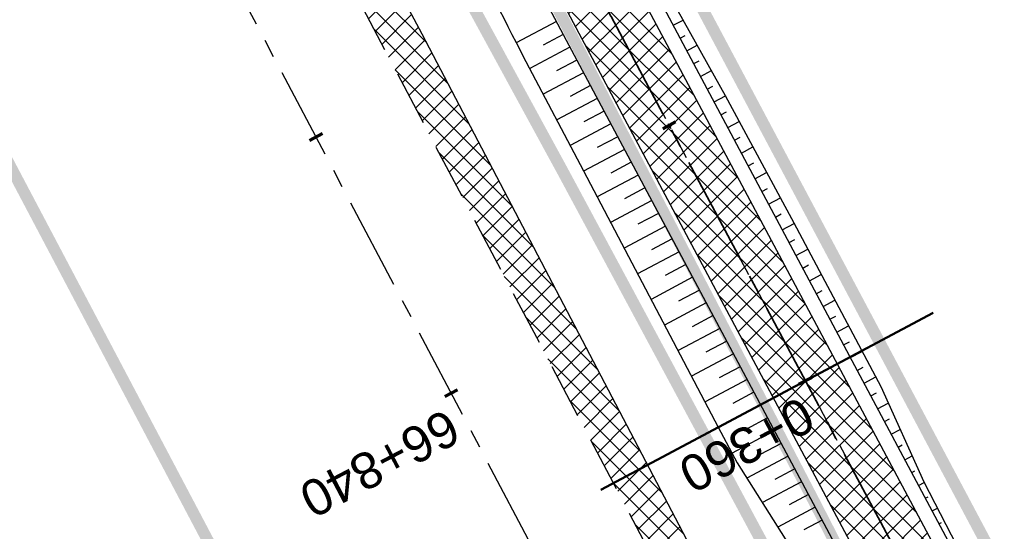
# Model space of a CAD drawing. Header units: metres. Extents: x 7529682 to 7533711, y 5721195 to 5727842.
# Tile 212 of 232: x 7529858 to 7529892, y 5727474 to 5727492. Entities that reach past the tile are written whole.
import ezdxf

# ---------------------------------------------------------------- set-up
doc = ezdxf.new("R2010")
doc.units = ezdxf.units.M
for name, pattern in [('817-dzialki-09-05-04$0$HIDDEN', [0.375, 0.25, -0.125]), ('ACAD_ISO05W100', [33, 24, -3, 0, -3, 0, -3]), ('CENTER', [50.800000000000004, 31.75, -6.35, 6.35, -6.35]), ('CENTER2', [28.575000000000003, 19.05, -3.175, 3.175, -3.175]), ('HIDDEN', [9.524999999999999, 6.35, -3.175])]:
    doc.linetypes.add(name, pattern=pattern)
for name, color, linetype in [('C-DROGI-SYTUACJA', 7, 'Continuous'), ('C-DROGI-SYTUACJA-ETYKIETY', 7, 'Continuous'), ('D-hatch-pobocza', 131, 'Continuous'), ('D-pobocza', 60, 'Continuous'), ('D-rowy', 160, 'Continuous'), ('D-skarpa', 2, 'Continuous'), ('D-skarpa-kreskowanie', 2, 'Continuous')]:
    doc.layers.add(name, color=color, linetype=linetype)
for name, color, linetype, lineweight, true_color in [('D-hatch-ciag-pieszo-rowerowy', 7, 'Continuous', 13, 0xff9f80), ('D-LR-etap-III', 7, '817-dzialki-09-05-04$0$HIDDEN', 50, 0x00008f), ('D-przekroje-pop', 7, 'Continuous', 50, 0x000099)]:
    doc.layers.add(name, color=color, linetype=linetype, lineweight=lineweight, true_color=true_color)
for name, color, linetype, lineweight in [('D-krawędzie', 3, 'Continuous', 30), ('D-obrzeża', 2, 'Continuous', 30), ('D-oś', 10, 'CENTER', 30), ('D-pas-drogowy', 7, 'ACAD_ISO05W100', 50)]:
    doc.layers.add(name, color=color, linetype=linetype, lineweight=lineweight)
doc.layers.add('poprzeczki', color=7, linetype='Continuous', true_color=0x0000c7)
doc.styles.get("Standard").update_dxf_attribs({"font": 'arial.ttf'})
pattern_1 = [(45, (0, 0), (-0.3367596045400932, 0.3367596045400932), []), (135, (0, 0), (-0.3367596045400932, -0.3367596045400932), [])]

# ---------------------------------------------------------------- blocks, each defined once
blk = doc.blocks.new('AeccTickLine')
at = {"color": 0, "linetype": 'ByBlock', "lineweight": -2}
blk.add_line((0, 1), (-3.673819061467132e-16, -1), dxfattribs=at)

msp = doc.modelspace()

# ---------------------------------------------------------------- hatches: boundary and pattern name
at = {"layer": 'D-hatch-ciag-pieszo-rowerowy'}
h = msp.add_hatch(dxfattribs=at)
h.set_pattern_fill('ANSI37', color=256, scale=0.15, style=0)
h.set_pattern_definition(pattern_1)
h.paths.add_polyline_path([(7529994.11508678, 5727270.0391609), (7529996.408954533, 5727271.048217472), (7529995.888253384, 5727272.039619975), (7529987.333471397, 5727287.899702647), (7529970.790697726, 5727319.397850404), (7529945.389643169, 5727367.318233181), (7529919.647431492, 5727417.711194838), (7529903.693489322, 5727447.920977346), (7529879.893539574, 5727492.595202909), (7529862.564623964, 5727525.261605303), (7529859.535583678, 5727525.636840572), (7529877.686080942, 5727491.421690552), (7529901.484939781, 5727446.749512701), (7529917.428826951, 5727416.558769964), (7529943.171910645, 5727366.164101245), (7529968.579597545, 5727318.231206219), (7529985.12658502, 5727286.725035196), (7529993.681375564, 5727270.864936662)])
at = {"layer": 'D-hatch-pobocza'}
h = msp.add_hatch(dxfattribs=at)
h.set_pattern_fill('ANSI37', color=256, scale=0.15, style=0)
h.set_pattern_definition(pattern_1)
h.paths.add_polyline_path([(7529905.34, 5727429.09), (7529892.28, 5727453.58), (7529881.53, 5727473.69), (7529872.269999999, 5727491.4), (7529857.46, 5727519.14), (7529841.38, 5727549.79), (7529827.75, 5727575.78), (7529816.4, 5727596.89), (7529800.429999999, 5727627.4), (7529788.07, 5727650.98), (7529775.849999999, 5727673.83), (7529761.3, 5727701.31), (7529749.889999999, 5727722.83), (7529745.5, 5727731.66), (7529738.971069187, 5727744.084810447), (7529737.464618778, 5727743.315650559), (7529742.212649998, 5727734.301517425), (7529762.326041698, 5727696.273621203), (7529777.784920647, 5727667.006134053), (7529799.321516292, 5727626.300085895), (7529822.193292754, 5727583.155579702), (7529846.923978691, 5727536.347271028), (7529864.751945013, 5727502.662709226), (7529900.458527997, 5727434.964956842), (7529935.352393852, 5727369.308325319), (7529971.475882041, 5727300.786382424), (7529988.360755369, 5727268.841161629), (7529990.28, 5727268.6), (7529990.329092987, 5727268.617154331), (7529981.66, 5727284.96), (7529968.42, 5727309.6), (7529956.4, 5727332.85), (7529943.519999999, 5727357.04), (7529932.32, 5727378.32), (7529916.679999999, 5727408.01)])

# ---------------------------------------------------------------- linework, layer by layer
at = {"layer": 'C-DROGI-SYTUACJA', "color": 10, "linetype": 'CENTER2', "lineweight": 35, "ltscale": 0.2}
msp.add_lwpolyline([(7529714.300950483, 5727795.86512735), (7529735.168602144, 5727756.456040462, 0.0716576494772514), (7529738.528915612, 5727751.847762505), (7529739.732493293, 5727750.61426134, -0.07178523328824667), (7529743.097556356, 5727745.997008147), (7529747.739097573, 5727737.220568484), (7529774.913247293, 5727685.824910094), (7529793.854917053, 5727649.915480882), (7529812.379946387, 5727615.415072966), (7529837.756510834, 5727568.892090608), (7529857.658142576, 5727531.843343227), (7529878.789810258, 5727492.00844673), (7529902.589214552, 5727447.335245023), (7529918.538129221, 5727417.134982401), (7529944.280776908, 5727366.741167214), (7529969.685147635, 5727318.814528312), (7529986.230028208, 5727287.312368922), (7529994.784814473, 5727271.452278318), (7530014.918624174, 5727233.117987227)], format="xyb", dxfattribs=at)
at = {"layer": 'D-krawędzie', "linetype": 'HIDDEN', "ltscale": 0.3}
msp.add_lwpolyline([(7529737.464618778, 5727743.315650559), (7529742.212649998, 5727734.301517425), (7529762.326041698, 5727696.273621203), (7529777.784920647, 5727667.006134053), (7529799.321516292, 5727626.300085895), (7529822.193292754, 5727583.155579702), (7529846.923978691, 5727536.347271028), (7529864.751945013, 5727502.662709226), (7529900.458527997, 5727434.964956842), (7529935.352393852, 5727369.308325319), (7529971.475882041, 5727300.786382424), (7530006.701701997, 5727234.141132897)], dxfattribs=at)
at = {"layer": 'D-LR-etap-III', "ltscale": 10, "flags": 128}
msp.add_lwpolyline([(7531750.474471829, 5723895.103125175, 0.4, 0.4, 0), (7531750.505, 5723895.13, 0.4, 0.4, 0), (7531682.71, 5724022.92, 0.4, 0.4, 0), (7531619.177023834, 5724147.203692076, 0.4, 0.4, 0), (7531592.308960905, 5724198.48863389, 0.4, 0.4, 0), (7531553.263875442, 5724272.918564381, 0.4, 0.4, 0), (7531504.019999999, 5724366.79, 0.4, 0.4, 0), (7531482.09, 5724407.62, 0.4, 0.4, 0), (7531412.350402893, 5724541.182759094, 0.4, 0.4, 0), (7531388.463669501, 5724586.929768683, 0.4, 0.4, 0), (7531345.12, 5724669.94, 0.4, 0.4, 0), (7531127.66, 5725081.67, 0.4, 0.4, 0), (7531059.253139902, 5725211.040795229, 0.4, 0.4, 0), (7531008.007244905, 5725307.953830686, 0.4, 0.4, 0), (7530964.181635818, 5725390.835555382, 0.4, 0.4, 0), (7530914.557354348, 5725484.683561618, 0.4, 0.4, 0), (7530865.243241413, 5725577.493975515, 0.4, 0.4, 0), (7530840.085257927, 5725624.058651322, 0.4, 0.4, 0), (7530802.559525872, 5725694.924584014, 0.4, 0.4, 0), (7530755.54, 5725787.51, 0.4, 0.4, 0), (7530708.717810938, 5725876.303221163, 0.4, 0.4, 0), (7530695.12, 5725902.09, 0.4, 0.4, 0), (7530642.91397006, 5726001.07839487, 0.4, 0.4, 0), (7530634.934723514, 5726016.146615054, 0.4, 0.4, 0), (7530610.820000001, 5726061.929999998, 0.4, 0.4, 0), (7530610.820000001, 5726061.929999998, 0.4, 0.4, 0), (7530607.21, 5726063.51, 0.4, 0.4, 0), (7530597.42, 5726080.68, 0.4, 0.4, 0), (7530591.16, 5726088.44, 0.4, 0.4, 0), (7530581.28, 5726107.21, 0.4, 0.4, 0), (7530571.29, 5726130.56, 0.4, 0.4, 0), (7530549.554994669, 5726171.527317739, 0.4, 0.4, 0), (7530531.014309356, 5726206.473807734, 0.4, 0.4, 0), (7530516.461208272, 5726236.016618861, 0.4, 0.4, 0), (7530500.798929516, 5726266.141265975, 0.4, 0.4, 0), (7530491.349999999, 5726283.94, 0.4, 0.4, 0), (7530482.4, 5726303.41, 0.4, 0.4, 0), (7530482.4, 5726303.41, 0.4, 0.4, 0), (7530450.41, 5726357.28, 0.4, 0.4, 0), (7530397.759396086, 5726458.499907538, 0.4, 0.4, 0), (7530334.707815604, 5726583.664702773, 0.4, 0.4, 0), (7530303.939274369, 5726645.167943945, 0.4, 0.4, 0), (7530300.509779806, 5726651.777515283, 0.4, 0.4, 0), (7530289.213532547, 5726671.966724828, 0.4, 0.4, 0), (7530281.54, 5726685.57, 0.4, 0.4, 0), (7530261.37085633, 5726724.163374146, 0.4, 0.4, 0), (7530254.03, 5726738.21, 0.4, 0.4, 0), (7530197.219999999, 5726845.06, 0.4, 0.4, 0), (7530194.71, 5726849.15, 0.4, 0.4, 0), (7530195.92, 5726850.75, 0.4, 0.4, 0), (7530170.546669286, 5726892.961489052, 0.4, 0.4, 0), (7530143.174718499, 5726945.065838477, 0.4, 0.4, 0), (7530105.059999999, 5727018.32, 0.4, 0.4, 0), (7530100.059999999, 5727027.16, 0.4, 0.4, 0), (7530062.318670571, 5727099.625398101, 0.4, 0.4, 0), (7530015.378537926, 5727189.420463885, 0.4, 0.4, 0), (7529983.207960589, 5727250.206596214, 0.4, 0.4, 0), (7529953.284293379, 5727306.74720398, 0.4, 0.4, 0), (7529900.67053443, 5727406.15903814, 0.4, 0.4, 0), (7529890.630239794, 5727425.131178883, 0.4, 0.4, 0), (7529875.155383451, 5727454.426350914, 0.4, 0.4, 0), (7529857.560096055, 5727487.787346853, 0.4, 0.4, 0), (7529835.194401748, 5727530.19312405, 0.4, 0.4, 0), (7529811.740544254, 5727574.662079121, 0.4, 0.4, 0), (7529792.101859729, 5727611.922638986, 0.4, 0.4, 0), (7529768.066117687, 5727657.469613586, 0.4, 0.4, 0), (7529755.210566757, 5727682.131373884, 0.4, 0.4, 0), (7529753.309999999, 5727681.13, 0.4, 0.4, 0), (7529739.21, 5727707.77, 0.4, 0.4, 0), (7529735.394745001, 5727711.251990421, 0.4, 0.4, 0), (7529725.42, 5727730.2, 0.4, 0.4, 0), (7529723.55, 5727729.88, 0.4, 0.4, 0), (7529695.566668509, 5727782.932080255, 0.4, 0.4, 0), (7529717.67971874, 5727794.024357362, 0.4, 0.4, 0), (7529736.274870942, 5727758.647400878, 0.4, 0.4, 0), (7529736.274870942, 5727758.647400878, 0.4, 0.4, 0), (7529744.511003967, 5727750.406106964, 0.4, 0.4, 0), (7529744.511003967, 5727750.406106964, 0.4, 0.4, 0), (7529750.282568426, 5727738.549848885, 0.4, 0.4, 0), (7529777.108510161, 5727687.569424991, 0.4, 0.4, 0), (7529796.51537536, 5727651.329932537, 0.4, 0.4, 0), (7529814.937945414, 5727616.793170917, 0.4, 0.4, 0), (7529839.006722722, 5727572.303976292, 0.4, 0.4, 0), (7529860.617626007, 5727532.509108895, 0.4, 0.4, 0), (7529882.348967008, 5727491.504261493, 0.4, 0.4, 0), (7529904.865139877, 5727449.096370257, 0.4, 0.4, 0), (7529920.747384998, 5727418.884773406, 0.4, 0.4, 0), (7529946.676504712, 5727368.547487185, 0.4, 0.4, 0), (7529972.024701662, 5727320.573310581, 0.4, 0.4, 0), (7529987.740014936, 5727290.153392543, 0.4, 0.4, 0), (7529996.497385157, 5727273.661630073, 0.4, 0.4, 0), (7530017.541471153, 5727234.202689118, 0.4, 0.4, 0), (7530033.053657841, 5727204.864166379, 0.4, 0.4, 0), (7530051.622983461, 5727170.222745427, 0.4, 0.4, 0), (7530069.276612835, 5727137.015751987, 0.4, 0.4, 0), (7530089.385386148, 5727097.533639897, 0.4, 0.4, 0), (7530109.712512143, 5727060.746615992, 0.4, 0.4, 0), (7530136.769722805, 5727011.640131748, 0.4, 0.4, 0), (7530162.446686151, 5726962.743777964, 0.4, 0.4, 0), (7530187.674104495, 5726916.992101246, 0.4, 0.4, 0), (7530207.820739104, 5726879.335323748, 0.4, 0.4, 0), (7530230.625609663, 5726834.518686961, 0.4, 0.4, 0), (7530262.288093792, 5726776.61832811, 0.4, 0.4, 0), (7530277.509672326, 5726760.213143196, 0.4, 0.4, 0), (7530286.036865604, 5726744.106684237, 0.4, 0.4, 0), (7530288.097472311, 5726735.884066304, 0.4, 0.4, 0), (7530290.393870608, 5726725.046963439, 0.4, 0.4, 0), (7530296.17664807, 5726713.582980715, 0.4, 0.4, 0), (7530302.726195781, 5726701.18226779, 0.4, 0.4, 0), (7530325.685047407, 5726657.466383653, 0.4, 0.4, 0), (7530343.243978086, 5726623.648592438, 0.4, 0.4, 0), (7530360.229820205, 5726591.746871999, 0.4, 0.4, 0), (7530383.20855044, 5726548.059469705, 0.4, 0.4, 0), (7530406.017875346, 5726503.605514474, 0.4, 0.4, 0), (7530427.464919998, 5726462.620289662, 0.4, 0.4, 0), (7530447.9278544, 5726424.388014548, 0.4, 0.4, 0), (7530471.126878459, 5726379.920667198, 0.4, 0.4, 0), (7530490.501003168, 5726343.033350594, 0.4, 0.4, 0), (7530509.499458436, 5726306.733076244, 0.4, 0.4, 0), (7530529.890269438, 5726267.244072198, 0.4, 0.4, 0), (7530543.852446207, 5726238.990319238, 0.4, 0.4, 0), (7530554.808897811, 5726218.943990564, 0.4, 0.4, 0), (7530559.027108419, 5726212.223286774, 0.4, 0.4, 0), (7530563.060988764, 5726206.409670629, 0.4, 0.4, 0), (7530566.93354971, 5726200.463543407, 0.4, 0.4, 0), (7530569.771022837, 5726194.901501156, 0.4, 0.4, 0), (7530571.47319415, 5726191.282350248, 0.4, 0.4, 0), (7530572.839142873, 5726188.024533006, 0.4, 0.4, 0), (7530575.295071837, 5726182.034664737, 0.4, 0.4, 0), (7530579.736851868, 5726173.306070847, 0.4, 0.4, 0), (7530583.3, 5726167.41, 0.4, 0.4, 0), (7530593.4, 5726163.33, 0.4, 0.4, 0), (7530598.618375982, 5726155.264489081, 0.4, 0.4, 0), (7530608.258304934, 5726140.497132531, 0.4, 0.4, 0), (7530603.269999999, 5726136.83, 0.4, 0.4, 0), (7530606.53, 5726131.84, 0.4, 0.4, 0), (7530604.239057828, 5726124.21679044, 0.4, 0.4, 0), (7530605.847136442, 5726121.630127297, 0.4, 0.4, 0), (7530608.971611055, 5726116.164124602, 0.4, 0.4, 0), (7530618.114293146, 5726097.791111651, 0.4, 0.4, 0), (7530651.213125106, 5726034.959524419, 0.4, 0.4, 0), (7530670.243741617, 5725998.61095082, 0.4, 0.4, 0), (7530698.075474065, 5725945.952624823, 0.4, 0.4, 0), (7530716.505955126, 5725911.3051464, 0.4, 0.4, 0), (7530735.223454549, 5725875.667401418, 0.4, 0.4, 0), (7530752.504235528, 5725842.154920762, 0.4, 0.4, 0), (7530778.310652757, 5725793.501254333, 0.4, 0.4, 0), (7530797.499961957, 5725756.381811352, 0.4, 0.4, 0), (7530812.518974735, 5725728.28874362, 0.4, 0.4, 0), (7530820.039295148, 5725713.160404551, 0.4, 0.4, 0), (7530822.422446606, 5725710.193574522, 0.4, 0.4, 0), (7530833.154893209, 5725688.800634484, 0.4, 0.4, 0), (7530849.629354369, 5725656.158601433, 0.4, 0.4, 0), (7530867.98290276, 5725621.963939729, 0.4, 0.4, 0), (7530872.629809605, 5725612.88760475, 0.4, 0.4, 0), (7530880.354488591, 5725597.594500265, 0.4, 0.4, 0), (7530883.839446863, 5725593.389159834, 0.4, 0.4, 0), (7530891.782113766, 5725587.763349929, 0.4, 0.4, 0), (7530895.038670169, 5725584.280746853, 0.4, 0.4, 0), (7530897.033644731, 5725580.941110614, 0.4, 0.4, 0), (7530900.951646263, 5725579.945856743, 0.4, 0.4, 0), (7530904.80970798, 5725571.977328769, 0.4, 0.4, 0), (7530903.682362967, 5725568.566434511, 0.4, 0.4, 0), (7530908.900614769, 5725558.844845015, 0.4, 0.4, 0), (7530910.252030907, 5725545.671606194, 0.4, 0.4, 0), (7530912.872986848, 5725538.645543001, 0.4, 0.4, 0), (7530945.278171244, 5725478.464284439, 0.4, 0.4, 0), (7530959.692318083, 5725450.24628822, 0.4, 0.4, 0), (7531002.82670893, 5725368.192370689, 0.4, 0.4, 0), (7531044.703532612, 5725290.314293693, 0.4, 0.4, 0), (7531064.098839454, 5725253.212562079, 0.4, 0.4, 0), (7531083.010253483, 5725216.677517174, 0.4, 0.4, 0), (7531113.013137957, 5725158.465613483, 0.4, 0.4, 0), (7531137.364304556, 5725113.07076138, 0.4, 0.4, 0), (7531150.830830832, 5725086.711759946, 0.4, 0.4, 0), (7531159.745663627, 5725076.640848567, 0.4, 0.4, 0), (7531166.309999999, 5725074.58, 0.4, 0.4, 0), (7531172.29, 5725062.58, 0.4, 0.4, 0), (7531170.589828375, 5725055.605912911, 0.4, 0.4, 0), (7531173.732823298, 5725044.080706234, 0.4, 0.4, 0), (7531215.342008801, 5724964.859648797, 0.4, 0.4, 0), (7531238.054496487, 5724921.684649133, 0.4, 0.4, 0), (7531262.389821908, 5724875.282876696, 0.4, 0.4, 0), (7531295.587160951, 5724811.265731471, 0.4, 0.4, 0), (7531348.487908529, 5724712.362812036, 0.4, 0.4, 0), (7531363.740817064, 5724682.68394264, 0.4, 0.4, 0), (7531366.986905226, 5724675.865317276, 0.4, 0.4, 0), (7531382.541261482, 5724646.110625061, 0.4, 0.4, 0), (7531401.299165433, 5724610.874551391, 0.4, 0.4, 0), (7531428.964837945, 5724558.862274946, 0.4, 0.4, 0), (7531449.111202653, 5724520.397801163, 0.4, 0.4, 0), (7531477.292992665, 5724465.831467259, 0.4, 0.4, 0), (7531500.996290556, 5724421.112506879, 0.4, 0.4, 0), (7531512.121834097, 5724400.549045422, 0.4, 0.4, 0), (7531513.78163794, 5724396.757451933, 0.4, 0.4, 0), (7531526.32, 5724379.39, 0.4, 0.4, 0), (7531566.783642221, 5724302.73628205, 0.4, 0.4, 0), (7531578.579156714, 5724282.774819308, 0.4, 0.4, 0), (7531584.232619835, 5724273.111246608, 0.4, 0.4, 0), (7531590.109283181, 5724263.508189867, 0.4, 0.4, 0), (7531593.027899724, 5724258.771479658, 0.4, 0.4, 0), (7531595.711841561, 5724254.226824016, 0.4, 0.4, 0), (7531601.659976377, 5724243.898197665, 0.4, 0.4, 0), (7531606.097733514, 5724235.986407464, 0.4, 0.4, 0), (7531609.382207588, 5724230.799061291, 0.4, 0.4, 0), (7531611.580260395, 5724227.671180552, 0.4, 0.4, 0), (7531612.707802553, 5724225.86410867, 0.4, 0.4, 0), (7531618.665224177, 5724214.480919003, 0.4, 0.4, 0), (7531619.885522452, 5724212.333950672, 0.4, 0.4, 0), (7531620.931818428, 5724210.787064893, 0.4, 0.4, 0), (7531623.518605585, 5724207.111542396, 0.4, 0.4, 0), (7531626.143926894, 5724203.61306897, 0.4, 0.4, 0), (7531632.022984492, 5724196.485954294, 0.4, 0.4, 0), (7531653.949089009, 5724152.617641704, 0.4, 0.4, 0), (7531656.750690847, 5724143.103797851, 0.4, 0.4, 0), (7531659.61440691, 5724133.254504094, 0.4, 0.4, 0), (7531661.627147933, 5724128.646047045, 0.4, 0.4, 0.01093811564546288), (7531674.314987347, 5724101.43546424, 0.4, 0.4, 0), (7531685.137626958, 5724081.408252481, 0.4, 0.4, 0), (7531692.159945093, 5724066.277333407, 0.4, 0.4, 0), (7531699.662164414, 5724051.388120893, 0.4, 0.4, 0), (7531704.480624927, 5724040.808561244, 0.4, 0.4, 0), (7531704.480624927, 5724040.808561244, 0.4, 0.4, 0), (7531704.401251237, 5724037.368913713, 0.4, 0.4, 0), (7531720.383609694, 5724003.441317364, 0.4, 0.4, 0), (7531728.79890528, 5723986.206298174, 0.4, 0.4, 0), (7531733.237926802, 5723977.192631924, 0.4, 0.4, 0), (7531736.750027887, 5723969.505210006, 0.4, 0.4, 0), (7531737.336143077, 5723968.518916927, 0.4, 0.4, 0), (7531738.285051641, 5723967.699360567, 0.4, 0.4, 0), (7531742.180915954, 5723962.346428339, 0.4, 0.4, 0), (7531744.286141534, 5723958.615526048, 0.4, 0.4, 0), (7531755.393260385, 5723944.192617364, 0.4, 0.4, 0), (7531758.69, 5723936.76, 0.4, 0.4, 0), (7531780.08, 5723929.25, 0.4, 0.4, 0), (7531792.611989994, 5723906.337708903, 0.4, 0.4, 0), (7531792.611989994, 5723906.337708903, 0.4, 0.4, 0), (7531756.962094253, 5723883.055323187, 0.4, 0.4, 0), (7531750.46, 5723895.130000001, 0.4, 0.4, 0), (7531750.46, 5723895.130000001, 0, 0, 0)], format="xyseb", dxfattribs=at)
at = {"layer": 'D-obrzeża'}
for points in [[(7529996.407793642, 5727271.050427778), (7529995.888253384, 5727272.039619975), (7529987.333471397, 5727287.899702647), (7529970.790697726, 5727319.397850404), (7529945.389643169, 5727367.318233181), (7529919.647431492, 5727417.711194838), (7529903.693489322, 5727447.920977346), (7529879.893539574, 5727492.595202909), (7529858.760863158, 5727532.432000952), (7529838.855794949, 5727569.487145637), (7529813.479282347, 5727616.010032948), (7529794.958380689, 5727650.502753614), (7529776.018862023, 5727686.408104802), (7529748.844146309, 5727737.804834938), (7529744.118204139, 5727746.740863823, 0.071785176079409), (7529740.753143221, 5727751.358112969), (7529739.549339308, 5727752.591845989, -0.07165764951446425), (7529736.189025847, 5727757.200123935), (7529717.234917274, 5727792.995436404)], [(7530013.813315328, 5727232.534205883), (7529993.681375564, 5727270.864936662), (7529985.12658502, 5727286.725035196), (7529968.579597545, 5727318.231206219), (7529943.171910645, 5727366.164101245), (7529917.428826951, 5727416.558769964), (7529901.484939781, 5727446.749512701), (7529877.686080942, 5727491.421690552), (7529856.555421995, 5727531.254685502), (7529836.65722672, 5727568.297035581), (7529811.280610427, 5727614.820112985), (7529792.751453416, 5727649.32820815), (7529773.807632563, 5727685.241715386), (7529746.632590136, 5727736.639065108), (7529746.632590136, 5727736.639065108), (7529742.076904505, 5727745.253160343, 0.07178517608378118), (7529738.711843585, 5727749.870409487), (7529737.508491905, 5727751.103679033, -0.07165764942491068), (7529734.14817845, 5727755.711956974), (7529715.008102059, 5727791.858474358)]]:
    msp.add_lwpolyline(points, format="xyb", dxfattribs=at)
at = {"layer": 'D-oś', "ltscale": 0.1}
msp.add_lwpolyline([(7530003.607351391, 5727232.505591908), (7529968.380651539, 5727299.152506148), (7529932.259012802, 5727367.670940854), (7529897.365313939, 5727433.327258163), (7529861.65733063, 5727501.027665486), (7529843.82935013, 5727534.712256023), (7529819.099801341, 5727581.518412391), (7529796.227829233, 5727624.663290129), (7529774.690104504, 5727665.371474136), (7529759.232144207, 5727694.637223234), (7529739.11997146, 5727732.662816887), (7529700.238234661, 5727806.043346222)], dxfattribs=at)
at = {"layer": 'D-oś', "ltscale": 0.03}
msp.add_lwpolyline([(7529714.300950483, 5727795.86512735), (7529735.168602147, 5727756.456040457, 0.07165764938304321), (7529738.5289156, 5727751.847762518), (7529739.732493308, 5727750.614261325, -0.07178523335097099), (7529743.097556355, 5727745.99700815), (7529747.739097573, 5727737.220568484), (7529774.913247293, 5727685.824910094), (7529793.854917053, 5727649.915480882), (7529812.379946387, 5727615.415072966), (7529837.756510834, 5727568.892090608), (7529857.658142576, 5727531.843343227), (7529878.789810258, 5727492.00844673), (7529902.589214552, 5727447.335245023), (7529918.538129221, 5727417.134982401), (7529944.280776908, 5727366.741167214), (7529969.685147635, 5727318.814528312), (7529986.230028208, 5727287.312368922), (7529994.784814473, 5727271.452278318), (7530014.918624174, 5727233.117987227)], format="xyb", dxfattribs=at)
at = {"layer": 'D-pas-drogowy', "ltscale": 0.2, "flags": 128}
msp.add_lwpolyline([(7531633.018560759, 5724182.834272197, 0.4, 0.4, 0), (7531617.558899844, 5724211.608162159, 0.4, 0.4, 0), (7531566.783642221, 5724302.73628205, 0.4, 0.4, 0), (7531538.419082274, 5724356.469679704, 0.4, 0.4, 0), (7531526.32, 5724379.39, 0.4, 0.4, 0), (7531516.102085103, 5724393.607319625, 0.4, 0.4, 0.001485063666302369), (7531513.78037409, 5724396.837773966, 0.4, 0.4, 0), (7531501.87, 5724413.41, 0.4, 0.4, 0), (7531474.926107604, 5724464.507896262, 0.4, 0.4, 0), (7531446.200436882, 5724518.992313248, 0.4, 0.4, 0), (7531424.962185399, 5724559.262257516, 0.4, 0.4, 0), (7531398.444460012, 5724609.565801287, 0.4, 0.4, 0), (7531379.647455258, 5724645.216004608, 0.4, 0.4, 0), (7531365.23, 5724672.56, 0.4, 0.4, 0), (7531341.305752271, 5724717.915356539, 0.4, 0.4, 0), (7531312.899996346, 5724771.788898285, 0.4, 0.4, 0), (7531292.590923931, 5724810.306502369, 0.4, 0.4, 0), (7531259.391619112, 5724873.271351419, 0.4, 0.4, 0), (7531233.740401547, 5724921.922582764, 0.4, 0.4, 0), (7531203.072738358, 5724980.092044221, 0.4, 0.4, 0), (7531173.471398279, 5725036.225177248, 0.4, 0.4, 0), (7531168.269999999, 5725046.09, 0.4, 0.4, 0), (7531172.29, 5725062.58, 0.4, 0.4, 0), (7531166.309999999, 5725074.58, 0.4, 0.4, 0), (7531150.32, 5725079.6, 0.4, 0.4, 0), (7531141.5, 5725096.43, 0.4, 0.4, 0), (7531109.311735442, 5725157.814415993, 0.4, 0.4, 0), (7531086.641300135, 5725201.047918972, 0.4, 0.4, 0), (7531059.198258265, 5725253.383662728, 0.4, 0.4, 0), (7531028.206828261, 5725312.48946212, 0.4, 0.4, 0), (7530999.104694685, 5725367.990143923, 0.4, 0.4, 0), (7530956.247527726, 5725449.724815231, 0.4, 0.4, 0), (7530924.397774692, 5725510.463768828, 0.4, 0.4, 0), (7530897.509999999, 5725561.74, 0.4, 0.4, 0), (7530894.46, 5725566.14, 0.4, 0.4, 0), (7530892.16, 5725570.49, 0.4, 0.4, 0), (7530869.362688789, 5725613.307018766, 0.4, 0.4, 0), (7530861.693971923, 5725627.704613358, 0.4, 0.4, 0), (7530852.74, 5725644.52, 0.4, 0.4, 0), (7530831.509999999, 5725684.2, 0.4, 0.4, 0), (7530811.13, 5725722.52, 0.4, 0.4, 0), (7530792.3476413, 5725757.940652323, 0.4, 0.4, 0), (7530768.03, 5725803.8, 0.4, 0.4, 0), (7530748.768542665, 5725840.178507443, 0.4, 0.4, 0), (7530727.7, 5725879.97, 0.4, 0.4, 0), (7530712.0981582, 5725909.54523909, 0.4, 0.4, 0), (7530693.644105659, 5725944.645156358, 0.4, 0.4, 0), (7530665.702224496, 5725997.538976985, 0.4, 0.4, 0), (7530641.759999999, 5726042.88, 0.4, 0.4, 0), (7530616.5, 5726091.48, 0.4, 0.4, 0), (7530604.628439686, 5726114.319880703, 0.4, 0.4, -0.007762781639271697), (7530602.5, 5726118.43, 0.4, 0.4, 0), (7530603.992037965, 5726123.394821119, 0.4, 0.4, 0), (7530606.53, 5726131.84, 0.4, 0.4, 0), (7530603.269999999, 5726136.83, 0.4, 0.4, 0), (7530593.775620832, 5726151.368713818, 0.4, 0.4, 0), (7530590.202637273, 5726156.84001263, 0.4, 0.4, 0), (7530583.3, 5726167.41, 0.4, 0.4, 0), (7530580.578343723, 5726170.427567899, 0.4, 0.4, 0), (7530575.849999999, 5726175.67, 0.4, 0.4, 0), (7530569.009999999, 5726186.66, 0.4, 0.4, 0), (7530562.555322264, 5726199.189409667, 0.4, 0.4, 0), (7530555.67, 5726211.39, 0.4, 0.4, 0), (7530548.29, 5726224.23, 0.4, 0.4, 0), (7530540.58, 5726237.71, 0.4, 0.4, 0), (7530532.679999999, 5726252.65, 0.4, 0.4, 0), (7530524.059999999, 5726269.35, 0.4, 0.4, 0), (7530502.82, 5726309.91, 0.4, 0.4, 0), (7530488.83, 5726336.63, 0.4, 0.4, 0), (7530466.03, 5726380.16, 0.4, 0.4, 0), (7530438.469999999, 5726432.77, 0.4, 0.4, 0), (7530424.53, 5726459.09, 0.4, 0.4, 0), (7530401.63, 5726502.97, 0.4, 0.4, 0), (7530383.38, 5726538.06, 0.4, 0.4, 0), (7530353.969999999, 5726593.52, 0.4, 0.4, 0), (7530338.469999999, 5726622.74, 0.4, 0.4, 0), (7530322.009999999, 5726653.88, 0.4, 0.4, 0), (7530297.54, 5726700.33, 0.4, 0.4, 0), (7530287.38, 5726719.6, 0.4, 0.4, 0), (7530285.94993921, 5726722.315508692, 0.4, 0.4, 0), (7530280.259999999, 5726733.12, 0.4, 0.4, 0), (7530266.73, 5726758.74, 0.4, 0.4, 0), (7530260.42, 5726770.47, 0.4, 0.4, 0), (7530253.25, 5726783.82, 0.4, 0.4, 0), (7530244.95, 5726799.33, 0.4, 0.4, 0), (7530239.389999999, 5726808.49, 0.4, 0.4, 0), (7530238.29, 5726807.9, 0.4, 0.4, 0), (7530218.11, 5726850.67, 0.4, 0.4, 0), (7530175.906646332, 5726928.168028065, 0.4, 0.4, 0), (7530096.679999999, 5727076.15, 0.4, 0.4, 0), (7530094.679999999, 5727079.89, 0.4, 0.4, 0), (7530064.59693469, 5727135.522637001, 0.4, 0.4, 0), (7530046.730970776, 5727168.8921561, 0.4, 0.4, 0), (7530025.803045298, 5727208.461374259, 0.4, 0.4, 0), (7530012.846501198, 5727232.979315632, 0.4, 0.4, 0), (7529994.15, 5727268.45, 0.4, 0.4, 0), (7529981.670868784, 5727291.93018666, 0.4, 0.4, 0), (7529949.889999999, 5727351.73, 0.4, 0.4, 0), (7529924.75, 5727399.03, 0.4, 0.4, 0), (7529915.515824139, 5727417.099754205, 0.4, 0.4, 0), (7529885.83, 5727475.19, 0.4, 0.4, 0), (7529862.559999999, 5727519.97, 0.4, 0.4, 0), (7529852.984923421, 5727538.191086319, 0.4, 0.4, 0), (7529836.513084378, 5727569.51130111, 0.4, 0.4, 0), (7529815.36890814, 5727609.140983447, 0.4, 0.4, 0), (7529792.795203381, 5727651.247499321, 0.4, 0.4, 0), (7529774.199114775, 5727685.858348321, 0.4, 0.4, 0), (7529746.966026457, 5727736.059440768, 0.4, 0.4, 0), (7529733.92, 5727757.62, 0.4, 0.4, 0), (7529708.607472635, 5727806.388536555, 0.4, 0.4, 0), (7529688.491967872, 5727796.344621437, 0.4, 0.4, 0), (7529723.55, 5727729.88, 0.4, 0.4, 0), (7529725.42, 5727730.2, 0.4, 0.4, 0), (7529735.38, 5727711.28, 0.4, 0.4, 0), (7529739.21, 5727707.77, 0.4, 0.4, 0), (7529753.309999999, 5727681.13, 0.4, 0.4, 0), (7529755.178396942, 5727682.114424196, 0.4, 0.4, 0), (7529792.101859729, 5727611.922638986, 0.4, 0.4, 0), (7529811.740544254, 5727574.662079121, 0.4, 0.4, 0), (7529835.194401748, 5727530.19312405, 0.4, 0.4, 0), (7529857.560096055, 5727487.787346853, 0.4, 0.4, 0), (7529875.155383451, 5727454.426350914, 0.4, 0.4, 0), (7529890.630239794, 5727425.131178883, 0.4, 0.4, 0), (7529900.67053443, 5727406.15903814, 0.4, 0.4, 0), (7529953.284293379, 5727306.74720398, 0.4, 0.4, 0), (7529983.207960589, 5727250.206596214, 0.4, 0.4, 0), (7530015.378537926, 5727189.420463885, 0.4, 0.4, 0), (7530062.318670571, 5727099.625398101, 0.4, 0.4, 0), (7530100.059999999, 5727027.16, 0.4, 0.4, 0), (7530105.059999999, 5727018.32, 0.4, 0.4, 0), (7530143.174718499, 5726945.065838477, 0.4, 0.4, 0), (7530170.546669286, 5726892.961489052, 0.4, 0.4, 0), (7530195.92, 5726850.75, 0.4, 0.4, 0), (7530194.71, 5726849.15, 0.4, 0.4, 0), (7530197.219999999, 5726845.06, 0.4, 0.4, 0), (7530254.03, 5726738.21, 0.4, 0.4, 0), (7530261.37085633, 5726724.163374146, 0.4, 0.4, 0), (7530281.54, 5726685.57, 0.4, 0.4, 0), (7530289.213532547, 5726671.966724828, 0.4, 0.4, 0), (7530300.509779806, 5726651.777515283, 0.4, 0.4, 0), (7530303.939274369, 5726645.167943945, 0.4, 0.4, 0), (7530334.707815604, 5726583.664702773, 0.4, 0.4, 0), (7530397.759396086, 5726458.499907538, 0.4, 0.4, 0), (7530450.41, 5726357.28, 0.4, 0.4, 0), (7530482.4, 5726303.41, 0.4, 0.4, 0), (7530483.687990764, 5726301.003383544, 0.4, 0.4, 0), (7530491.349999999, 5726283.94, 0.4, 0.4, 0), (7530512.67, 5726243.78, 0.4, 0.4, 0), (7530529.429999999, 5726209.46, 0.4, 0.4, 0), (7530571.29, 5726130.56, 0.4, 0.4, 0), (7530581.28, 5726107.21, 0.4, 0.4, 0), (7530591.16, 5726088.44, 0.4, 0.4, 0), (7530597.42, 5726080.68, 0.4, 0.4, 0), (7530607.21, 5726063.51, 0.4, 0.4, 0), (7530610.820000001, 5726061.929999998, 0.4, 0.4, 0), (7530634.934723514, 5726016.146615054, 0.4, 0.4, 0), (7530642.91397006, 5726001.07839487, 0.4, 0.4, 0), (7530695.12, 5725902.09, 0.4, 0.4, 0), (7530708.717810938, 5725876.303221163, 0.4, 0.4, 0), (7530755.54, 5725787.51, 0.4, 0.4, 0), (7530802.559525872, 5725694.924584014, 0.4, 0.4, 0), (7530840.085257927, 5725624.058651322, 0.4, 0.4, 0), (7530865.243241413, 5725577.493975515, 0.4, 0.4, 0), (7530914.557354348, 5725484.683561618, 0.4, 0.4, 0), (7530964.181635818, 5725390.835555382, 0.4, 0.4, 0), (7531008.007244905, 5725307.953830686, 0.4, 0.4, 0), (7531059.253139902, 5725211.040795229, 0.4, 0.4, 0), (7531127.66, 5725081.67, 0.4, 0.4, 0), (7531345.12, 5724669.94, 0.4, 0.4, 0), (7531388.463669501, 5724586.929768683, 0.4, 0.4, 0), (7531412.350402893, 5724541.182759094, 0.4, 0.4, 0), (7531482.09, 5724407.62, 0.4, 0.4, 0), (7531504.019999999, 5724366.79, 0.4, 0.4, 0), (7531519.374444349, 5724337.520497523, 0.4, 0.4, 0), (7531563.748815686, 5724252.931583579, 0.4, 0.4, 0), (7531602.175111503, 5724179.681224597, 0.4, 0.4, 0), (7531619.177023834, 5724147.203692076, 0.4, 0.4, 0), (7531625.038493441, 5724135.63500206, 0.4, 0.4, 0), (7531656.796442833, 5724073.31633882, 0.4, 0.4, 0), (7531675.12, 5724037.36, 0.4, 0.4, 0), (7531682.71, 5724022.92, 0.4, 0.4, 0), (7531705.565196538, 5723979.810545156, 0.4, 0.4, 0), (7531736.605941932, 5723921.261514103, 0.4, 0.4, 0), (7531750.46, 5723895.130000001, 0.4, 0.4, 0), (7531740.769999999, 5723886.56, 0.4, 0.4, 0), (7531732.86, 5723885, 0.4, 0.4, 0), (7531722.179999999, 5723887.77, 0.4, 0.4, 0), (7531729.87, 5723862.17, 0.4, 0.4, 0), (7531742.92, 5723861.93, 0.4, 0.4, 0), (7531763.71, 5723859.52, 0.4, 0.4, 0), (7531768.42, 5723854.12, 0.4, 0.4, 0), (7531787.42, 5723817.97, 0.4, 0.4, 0), (7531795.57, 5723809.82, 0.4, 0.4, 0), (7531816.346897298, 5723819.850397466, 0.4, 0.4, 0), (7531816.346897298, 5723819.850397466, 0.4, 0.4, 0), (7531805.059999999, 5723843.23, 0.4, 0.4, 0), (7531803.61, 5723886.23, 0.4, 0.4, 0), (7531803.61, 5723886.23, 0.4, 0.4, 0), (7531780.08, 5723929.25, 0.4, 0.4, 0), (7531758.69, 5723936.76, 0.4, 0.4, 0), (7531749.3590272, 5723946.412126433, 0.4, 0.4, 0), (7531742.71, 5723953.29, 0.4, 0.4, 0), (7531735.177368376, 5723967.877529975, 0.4, 0.4, 0), (7531722.37, 5723992.68, 0.4, 0.4, 0), (7531705.041669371, 5724030.885563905, 0.4, 0.4, 0), (7531699.469999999, 5724043.17, 0.4, 0.4, 0), (7531692.69, 5724058.11, 0.4, 0.4, 0), (7531679.672010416, 5724084.016803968, 0.4, 0.4, 0), (7531674.55, 5724094.21, 0.4, 0.4, 0), (7531666.633166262, 5724114.002855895, 0.4, 0.4, 0), (7531649, 5724153.82, 0.4, 0.4, 0), (7531641.49, 5724149.34, 0.4, 0.4, 0), (7531626.04, 5724179.34, 0.4, 0.4, 0), (7531633.03, 5724182.84, 0, 0, 0)], format="xyseb", dxfattribs=at)
at = {"layer": 'D-pobocza'}
for points in [[(7529719.961875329, 5727788.913979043), (7529736.630901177, 5727757.434102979, 0.07165764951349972), (7529739.907206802, 5727752.941031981), (7529741.111010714, 5727751.707298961, -0.07178517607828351), (7529744.560198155, 5727746.974618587), (7529749.286140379, 5727738.0385896), (7529776.460881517, 5727686.641811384), (7529795.399766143, 5727650.737662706), (7529813.919016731, 5727616.24801694), (7529839.295508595, 5727569.725167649), (7529859.20195139, 5727532.667464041), (7529880.3350313, 5727492.82990538), (7529904.135199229, 5727448.155270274), (7529920.0911524, 5727417.941679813), (7529945.833189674, 5727367.549059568), (7529971.232917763, 5727319.631179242), (7529987.774848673, 5727288.134636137), (7529996.329628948, 5727272.274556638), (7529996.866410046, 5727271.252538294)], [(7529718.045442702, 5727785.053908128), (7529733.70630312, 5727755.477977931, 0.07165764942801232), (7529737.150624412, 5727750.754493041), (7529738.35397609, 5727749.521223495, -0.07178517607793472), (7529741.634910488, 5727745.019405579), (7529746.19059612, 5727736.405310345), (7529773.365613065, 5727685.00800881), (7529792.310067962, 5727649.093299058), (7529810.840876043, 5727614.582128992), (7529836.217513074, 5727568.059013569), (7529856.114333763, 5727531.019222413), (7529877.244589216, 5727491.18698808), (7529901.043229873, 5727446.515219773), (7529916.985106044, 5727416.328284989), (7529942.728364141, 5727365.933274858), (7529968.137377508, 5727317.997877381), (7529984.685207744, 5727286.490101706), (7529993.24, 5727270.629999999), (7529993.656313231, 5727269.837349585)]]:
    msp.add_lwpolyline(points, format="xyb", dxfattribs=at)
at = {"layer": 'D-pobocza', "linetype": 'ByBlock'}
msp.add_lwpolyline([(7529990.329092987, 5727268.617154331), (7529981.66, 5727284.96), (7529968.42, 5727309.6), (7529956.4, 5727332.85), (7529943.519999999, 5727357.04), (7529932.32, 5727378.32), (7529916.679999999, 5727408.01), (7529905.34, 5727429.09), (7529892.28, 5727453.58), (7529881.53, 5727473.69), (7529872.269999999, 5727491.4), (7529857.46, 5727519.14), (7529841.38, 5727549.79), (7529827.75, 5727575.78), (7529816.4, 5727596.89), (7529800.429999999, 5727627.4), (7529788.07, 5727650.98), (7529775.849999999, 5727673.83), (7529761.3, 5727701.31), (7529749.889999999, 5727722.83), (7529745.5, 5727731.66), (7529738.971069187, 5727744.084810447), (7529737.464618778, 5727743.315650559)], dxfattribs=at)
at = {"layer": 'D-przekroje-pop', "extrusion": (-0.4701836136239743, 0.8825686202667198, 0), "elevation": 1514464.838536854}
msp.add_lwpolyline([(-9338612.623832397, 0), (-9338607.623832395, 0), (-9338599.623832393, 0)], dxfattribs=at)
at = {"layer": 'D-rowy', "linetype": 'HIDDEN', "ltscale": 0.1, "const_width": 0.4, "flags": 128}
msp.add_lwpolyline([(7530210.965394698, 5726857.16211251), (7530158.808792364, 5726954.519938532), (7530122.464669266, 5727022.753138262), (7530095.922217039, 5727072.858853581), (7530086.314342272, 5727091.113489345), (7530063.160349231, 5727134.708802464), (7530033.596430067, 5727190.758948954), (7530021.340025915, 5727213.675792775), (7530002.618519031, 5727249.035669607), (7529995.395546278, 5727262.502730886), (7529988.788851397, 5727275.205991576), (7529976.334113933, 5727299.005978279), (7529958.125259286, 5727333.487695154), (7529939.362448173, 5727369.129441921), (7529923.146313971, 5727399.734195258), (7529918.218542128, 5727408.984561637), (7529909.126483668, 5727427.527341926), (7529905.375875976, 5727434.673095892), (7529896.191914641, 5727451.151510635), (7529887.55708824, 5727467.230740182), (7529877.124171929, 5727486.656759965), (7529866.165565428, 5727506.778058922), (7529855.760289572, 5727526.176090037), (7529840.706671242, 5727554.897669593), (7529824.517708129, 5727585.588223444), (7529810.515313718, 5727612.292486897), (7529795.682036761, 5727640.076805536), (7529780.37897635, 5727668.689653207), (7529772.315107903, 5727684.077842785), (7529762.635420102, 5727702.446986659), (7529747.00719319, 5727732.117330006), (7529740.675640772, 5727744.953535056)], dxfattribs=at)
at = {"layer": 'D-skarpa', "linetype": 'Continuous'}
for points in [[(7529842.461343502, 5727564.143121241, 0.009714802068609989), (7529852.030542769, 5727546.580531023), (7529854.313842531, 5727542.131331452), (7529856.768638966, 5727537.774255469), (7529859.240044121, 5727533.426101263), (7529859.558792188, 5727532.864322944), (7529861.693650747, 5727529.055100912), (7529864.004781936, 5727524.621142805), (7529866.231753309, 5727520.142539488), (7529868.410336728, 5727515.638267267), (7529870.683350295, 5727511.18408847), (7529873.146987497, 5727506.578882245), (7529875.350171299, 5727502.339809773, 0.007923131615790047), (7529880.287412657, 5727493.638984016), (7529880.656401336, 5727492.998638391), (7529882.731202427, 5727489.279791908), (7529885.096697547, 5727484.874714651), (7529888.097993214, 5727479.227599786), (7529889.586519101, 5727475.936078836), (7529891.669435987, 5727471.895853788, -0.002495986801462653)], [(7529840.326493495, 5727557.320605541, -0.001966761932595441), (7529848.057512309, 5727544.446321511), (7529850.748432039, 5727540.216084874), (7529855.811492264, 5727530.851370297), (7529857.854623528, 5727527.018568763), (7529860.175021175, 5727522.589526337), (7529862.537290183, 5727518.182695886), (7529864.823568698, 5727513.735553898), (7529866.503695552, 5727508.96685979), (7529868.78665678, 5727504.265808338), (7529870.982090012, 5727500.022624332, 0.0003012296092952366), (7529875.512276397, 5727491.105863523), (7529875.854399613, 5727490.451266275), (7529877.839640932, 5727486.673839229), (7529882.492334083, 5727477.821972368), (7529883.146580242, 5727476.589761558), (7529885.075679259, 5727473.532953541)]]:
    msp.add_lwpolyline(points, format="xyb", dxfattribs=at)
at = {"layer": 'D-skarpa-kreskowanie', "linetype": 'Continuous'}
for p, q in [((7529876.905207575, 5727491.82674982, 108.0130574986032), (7529875.519657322, 5727491.091741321, 106.96738217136)), ((7529880.936789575, 5727491.700357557, 108.1077494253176), (7529881.279013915, 5727491.882675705, 107.8492378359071)), ((7529877.139520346, 5727491.385051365, 108.0042387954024), (7529876.445390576, 5727491.016828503, 107.4803787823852)), ((7529881.171881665, 5727491.259073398, 108.0989243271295), (7529881.347274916, 5727491.352513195, 107.9664339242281)), ((7529877.374265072, 5727490.943582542, 107.9954236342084), (7529875.984715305, 5727490.203307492, 106.9456984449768)), ((7529881.406973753, 5727490.817789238, 108.0900992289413), (7529881.766322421, 5727491.009230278, 107.8186492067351)), ((7529877.609356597, 5727490.502298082, 107.9866113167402), (7529876.913342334, 5727490.131500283, 107.4608154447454)), ((7529881.642065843, 5727490.376505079, 108.0812741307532), (7529881.826021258, 5727490.474506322, 107.942314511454)), ((7529881.877157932, 5727489.935220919, 108.072449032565), (7529882.253630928, 5727490.135784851, 107.7880605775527)), ((7529877.844448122, 5727490.061013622, 107.9777989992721), (7529876.449940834, 5727489.318097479, 106.9243407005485)), ((7529878.079539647, 5727489.619729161, 107.9689866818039), (7529877.381046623, 5727489.247610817, 107.4413242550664)), ((7529882.112250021, 5727489.493936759, 108.0636239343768), (7529882.3047676, 5727489.596499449, 107.9181950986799)), ((7529878.314631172, 5727489.178444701, 107.9601743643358), (7529876.915166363, 5727488.432887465, 106.9029829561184)), ((7529882.347342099, 5727489.052652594, 108.0547990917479), (7529882.740655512, 5727489.262188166, 107.757686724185)), ((7529878.549722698, 5727488.737160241, 107.9513620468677), (7529877.848750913, 5727488.36372135, 107.4218330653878)), ((7529882.582433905, 5727488.611368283, 108.0459803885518), (7529882.779819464, 5727488.716524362, 107.8968736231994)), ((7529878.784814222, 5727488.295875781, 107.9425497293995), (7529877.380391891, 5727487.547677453, 106.8816252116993)), ((7529882.817525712, 5727488.170083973, 108.0371616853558), (7529883.213754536, 5727488.381172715, 107.7378469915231)), ((7529879.019905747, 5727487.85459132, 107.9337374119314), (7529878.316455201, 5727487.479831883, 107.4023418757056)), ((7529883.052617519, 5727487.728799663, 108.0283429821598), (7529883.251460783, 5727487.834732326, 107.8781350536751)), ((7529879.254997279, 5727487.413306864, 107.9249249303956), (7529877.845617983, 5727486.662467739, 106.8602675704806)), ((7529883.287709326, 5727487.287515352, 108.0195242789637), (7529883.68685356, 5727487.500157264, 107.7180072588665)), ((7529879.490089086, 5727486.972022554, 107.9161062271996), (7529878.784170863, 5727486.595948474, 107.3828494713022)), ((7529883.522801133, 5727486.846231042, 108.0107055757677), (7529883.723102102, 5727486.952940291, 107.8593964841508)), ((7529879.725180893, 5727486.530738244, 107.9072875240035), (7529878.310887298, 5727485.777281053, 106.8389178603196)), ((7529883.757892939, 5727486.404946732, 108.0018868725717), (7529884.159952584, 5727486.619141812, 107.6981675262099)), ((7529879.9602727, 5727486.089453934, 107.8984688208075), (7529879.251897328, 5727485.712070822, 107.3633559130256)), ((7529883.992984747, 5727485.963662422, 107.9930681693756), (7529884.194743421, 5727486.071148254, 107.8406579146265)), ((7529884.228076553, 5727485.522378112, 107.9842494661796), (7529884.633051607, 5727485.738126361, 107.6783277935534)), ((7529880.195364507, 5727485.648169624, 107.8896501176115), (7529878.776156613, 5727484.892094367, 106.8175681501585)), ((7529880.430456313, 5727485.206885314, 107.8808314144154), (7529879.719623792, 5727484.828193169, 107.3438623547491)), ((7529884.46316836, 5727485.081093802, 107.9754307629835), (7529884.66638474, 5727485.189356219, 107.8219193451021)), ((7529880.665548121, 5727484.765601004, 107.8720127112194), (7529879.241425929, 5727484.006907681, 106.7962184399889)), ((7529884.698260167, 5727484.639809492, 107.9666120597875), (7529885.106074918, 5727484.857070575, 107.6585452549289)), ((7529880.900639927, 5727484.324316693, 107.8631940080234), (7529880.187350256, 5727483.944315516, 107.3243687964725)), ((7529884.933351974, 5727484.198525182, 107.9577933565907), (7529885.137040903, 5727484.307039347, 107.8039249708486)), ((7529885.16844378, 5727483.757240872, 107.9489746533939), (7529885.575384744, 5727483.974036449, 107.6415679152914)), ((7529881.135731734, 5727483.883032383, 107.8543753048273), (7529879.706695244, 5727483.121720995, 106.7748687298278)), ((7529881.370823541, 5727483.441748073, 107.8455566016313), (7529880.655076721, 5727483.060437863, 107.3048752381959)), ((7529885.403535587, 5727483.315956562, 107.9401559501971), (7529885.606787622, 5727483.424237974, 107.7866175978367)), ((7529881.605915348, 5727483.000463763, 107.8367378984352), (7529880.171964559, 5727482.23653431, 106.7535190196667)), ((7529885.638627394, 5727482.874672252, 107.9313372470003), (7529886.044694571, 5727483.091002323, 107.6245905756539)), ((7529881.841007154, 5727482.559179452, 107.8279191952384), (7529881.122803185, 5727482.176560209, 107.2853816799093)), ((7529885.8737192, 5727482.433387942, 107.9225185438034), (7529886.076534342, 5727482.541436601, 107.7693102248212)), ((7529882.076098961, 5727482.117895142, 107.8191004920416), (7529880.637233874, 5727481.351347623, 106.7321693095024)), ((7529886.108811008, 5727481.992103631, 107.9136998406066), (7529886.514004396, 5727482.207968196, 107.6076132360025)), ((7529882.311190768, 5727481.676610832, 107.8102817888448), (7529881.59052965, 5727481.292682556, 107.2658881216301)), ((7529886.343902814, 5727481.550819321, 107.9048811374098), (7529886.546281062, 5727481.658635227, 107.7520028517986)), ((7529886.578994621, 5727481.109535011, 107.896062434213), (7529886.983314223, 5727481.324934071, 107.5906358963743)), ((7529882.546282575, 5727481.235326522, 107.801463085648), (7529881.102503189, 5727480.466160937, 106.7108195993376)), ((7529882.781374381, 5727480.794042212, 107.7926443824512), (7529882.058256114, 5727480.408804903, 107.2463945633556)), ((7529886.814086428, 5727480.6682507, 107.8872437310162), (7529887.016027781, 5727480.775833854, 107.7346954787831)), ((7529883.016466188, 5727480.352757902, 107.7838256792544), (7529881.567772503, 5727479.580974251, 106.6894698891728)), ((7529887.049178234, 5727480.22696639, 107.8784250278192), (7529887.452624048, 5727480.441899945, 107.5736585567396)), ((7529883.251557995, 5727479.911473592, 107.7750069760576), (7529882.525982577, 5727479.52492725, 107.2269010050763)), ((7529887.284270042, 5727479.78568208, 107.8696063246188), (7529887.485774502, 5727479.893032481, 107.7173881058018)), ((7529887.519361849, 5727479.34439777, 107.8607876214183), (7529887.921933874, 5727479.558865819, 107.5566812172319)), ((7529883.486649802, 5727479.470189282, 107.7661882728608), (7529882.033041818, 5727478.695787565, 106.6681201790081)), ((7529883.721741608, 5727479.028904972, 107.757369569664), (7529882.993709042, 5727478.641049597, 107.2074074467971)), ((7529887.754453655, 5727478.90311346, 107.8523439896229), (7529887.952000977, 5727479.008355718, 107.7031150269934)), ((7529883.956833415, 5727478.587620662, 107.7485508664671), (7529882.498358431, 5727477.810626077, 106.6468061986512)), ((7529887.989545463, 5727478.46182915, 107.8450273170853), (7529888.356008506, 5727478.657060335, 107.5681979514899)), ((7529884.191925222, 5727478.146336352, 107.7397321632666), (7529883.462379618, 5727477.757674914, 107.1886270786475)), ((7529888.224637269, 5727478.02054484, 107.8377106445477), (7529888.393552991, 5727478.110533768, 107.7101102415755)), ((7529884.427017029, 5727477.705052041, 107.7309134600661), (7529882.967309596, 5727476.927400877, 106.6282377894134)), ((7529888.459729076, 5727477.57926053, 107.83039397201), (7529888.768928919, 5727477.743985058, 107.5968217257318)), ((7529884.662108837, 5727477.263767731, 107.7224483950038), (7529883.935842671, 5727476.876853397, 107.173820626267)), ((7529888.694820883, 5727477.13797622, 107.8230772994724), (7529888.835105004, 5727477.212711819, 107.7171054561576)), ((7529884.897200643, 5727476.822483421, 107.7151317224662), (7529883.477144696, 5727476.065956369, 106.6424091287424)), ((7529888.92991269, 5727476.69669191, 107.8157606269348), (7529889.181849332, 5727476.83090978, 107.6254454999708)), ((7529885.132292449, 5727476.381199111, 107.7078150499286), (7529884.438502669, 5727476.011586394, 107.1837202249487)), ((7529889.165004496, 5727476.2554076, 107.8084439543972), (7529889.276657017, 5727476.314889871, 107.7241006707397)), ((7529885.367384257, 5727475.939914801, 107.7004983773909), (7529884.012281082, 5727475.217990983, 106.6768416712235)), ((7529889.400096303, 5727475.81412329, 107.8012629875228), (7529889.595675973, 5727475.918317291, 107.6535204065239)), ((7529885.602476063, 5727475.498630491, 107.6931817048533), (7529884.941162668, 5727475.146319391, 107.193619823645)), ((7529889.63518811, 5727475.37283898, 107.7973421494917), (7529889.730000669, 5727475.423349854, 107.7257199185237)), ((7529885.837567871, 5727475.05734618, 107.6858650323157), (7529884.547417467, 5727474.370025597, 106.7112742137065)), ((7529889.870279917, 5727474.93155467, 107.7934213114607), (7529890.053950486, 5727475.029404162, 107.6546749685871)), ((7529886.072659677, 5727474.61606187, 107.6785483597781), (7529885.443822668, 5727474.281052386, 107.2035194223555)), ((7529890.105371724, 5727474.490270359, 107.7895004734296), (7529890.194229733, 5727474.537608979, 107.7223763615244))]:
    msp.add_line(p, q, dxfattribs=at)

# ---------------------------------------------------------------- block references
at = {"layer": 'C-DROGI-SYTUACJA-ETYKIETY', "color": 2, "linetype": 'Continuous', "lineweight": 60, "xscale": 0.25, "yscale": 0.25, "zscale": 0.25, "rotation": 297.8090106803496}
for p in [(7529868.61078628, 5727487.844289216), (7529873.276043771, 5727478.999213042)]:
    msp.add_blockref('AeccTickLine', p, dxfattribs=at)
at = {"layer": 'poprzeczki', "color": 2, "linetype": 'Continuous', "lineweight": 60, "xscale": 0.25, "yscale": 0.25, "zscale": 0.25, "rotation": 298.0462159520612}
for p in [(7529880.793452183, 5727488.247466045), (7529885.495288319, 5727479.421779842)]:
    msp.add_blockref('AeccTickLine', p, dxfattribs=at)

# ---------------------------------------------------------------- texts
at = {"layer": 'C-DROGI-SYTUACJA-ETYKIETY', "color": 2}
for s, rotation, p in [('0+360', 208.0462159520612, (7529885.340643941, 5727478.914497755)), ('66+840', 207.8090106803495, (7529873.11930057, 5727478.49257553))]:
    msp.add_text(s, height=1.25, rotation=rotation, dxfattribs=at).set_placement(p)

doc.saveas('drawing.dxf')
